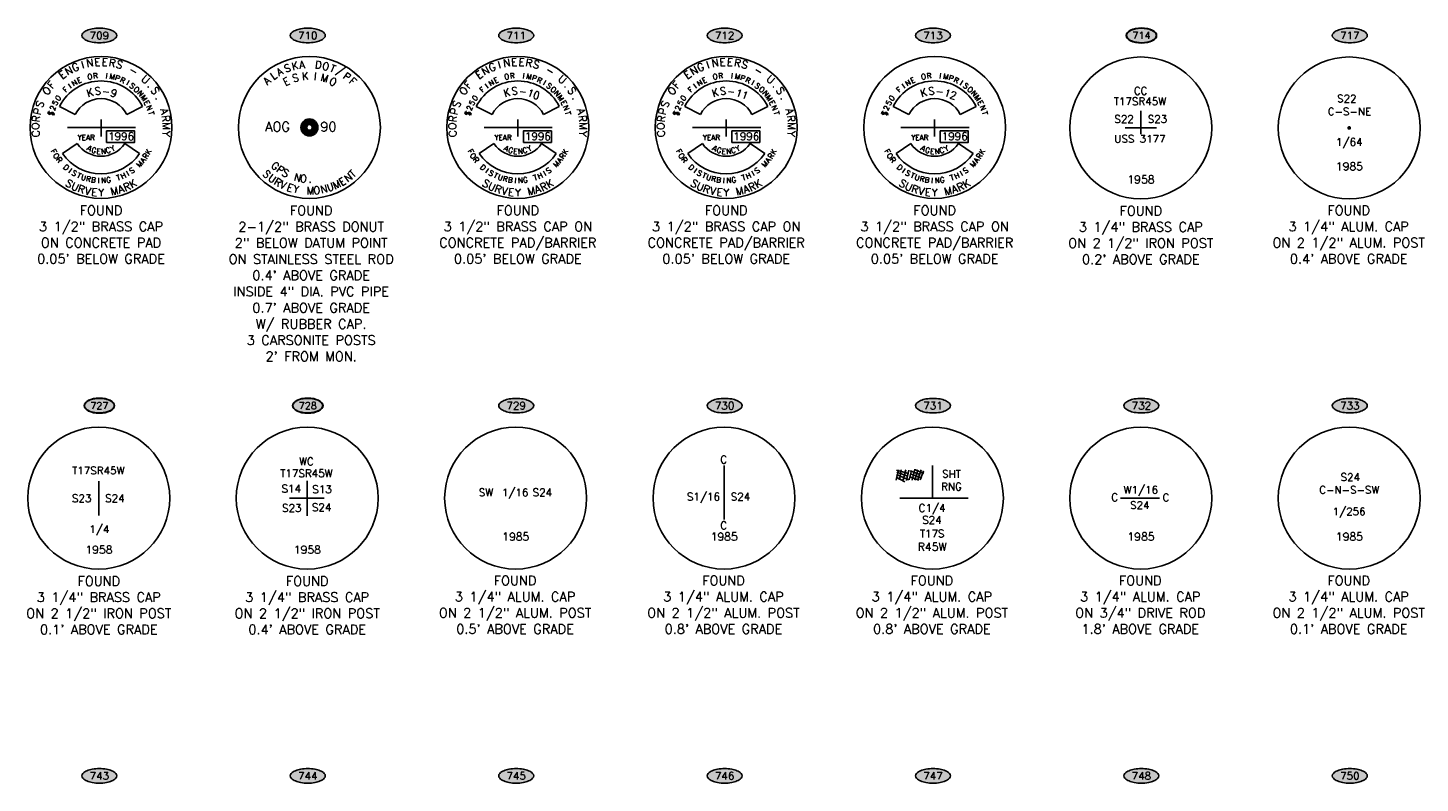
# Model space of a CAD drawing. Header units: feet. Extents: x 30669 to 99318, y 4696 to 26220.
# Tile 10 of 128: x 38604 to 47436, y 19778 to 24569. Entities that reach past the tile are written whole.
import ezdxf
from ezdxf.enums import TextEntityAlignment as Align

# ---------------------------------------------------------------- set-up
doc = ezdxf.new("R2010")
doc.units = ezdxf.units.FT
doc.header["$LTSCALE"] = 600
doc.header["$MEASUREMENT"] = 0
doc.layers.get('0').update_dxf_attribs({"linetype": 'CONTINUOUS'})
for name, color, linetype in [('EMASK', 155, 'CONTINUOUS'), ('ETRP', 2, 'CONTINUOUS'), ('ETRP-NUM', 2, 'CONTINUOUS')]:
    doc.layers.add(name, color=color, linetype=linetype)
doc.styles.add('L100', font='simplex', dxfattribs={"height": 60})
doc.styles.add('L60', font='simplex', dxfattribs={"height": 36})
doc.styles.add('L80', font='simplex', dxfattribs={"height": 48})
doc.styles.add('PL80', font='SIMPLEX.shx', dxfattribs={"height": 0.48})

# ---------------------------------------------------------------- blocks, each defined once
blk = doc.blocks.new('NUMOVAL')
at = {"layer": 'ETRP-NUM'}
h = blk.add_hatch(color=155, dxfattribs=at)
edge = h.paths.add_edge_path()
edge.add_spline(control_points=[(-21.1, 0), (-21.1, -1), (-20.8, -2), (-19.5, -4), (-18.6, -5), (-16.1, -6.7), (-14.6, -7.5), (-11.1, -8.8), (-9.1, -9.3), (-5, -10.1), (-2.8, -10.3), (1.6, -10.3), (3.8, -10.2), (8.1, -9.6), (10.1, -9.1), (13.7, -7.9), (15.3, -7.1), (18, -5.4), (19.1, -4.5), (20.4, -2.7), (20.8, -1.9), (21.2, -0.2), (21.2, 0.6), (20.7, 2.3), (20.2, 3.1), (18.8, 4.7), (17.9, 5.5), (15.7, 6.9), (14.4, 7.6), (11.6, 8.7), (10, 9.1), (6.6, 9.8), (4.9, 10.1), (0.5, 10.4), (-2.1, 10.3), (-7, 9.8), (-9.4, 9.3), (-13.7, 7.9), (-15.6, 7), (-18.2, 5.3), (-19.1, 4.5), (-20.4, 2.7), (-20.8, 1.9), (-21.1, 0.6), (-21.1, 0.3), (-21.1, 0)], knot_values=[0, 0, 0, 0, 0.308807, 0.308807, 0.617614, 0.617614, 0.926421, 0.926421, 1.235228, 1.235228, 1.544035, 1.544035, 1.852842, 1.852842, 2.161649, 2.161649, 2.470456, 2.470456, 2.779263, 2.779263, 3.0349, 3.0349, 3.290537, 3.290537, 3.546175, 3.546175, 3.801812, 3.801812, 4.057449, 4.057449, 4.313087, 4.313087, 4.568724, 4.568724, 4.926703, 4.926703, 5.284681, 5.284681, 5.64266, 5.64266, 5.913232, 5.913232, 6.183804, 6.183804, 6.283185, 6.283185, 6.283185, 6.283185], degree=3, periodic=0)
blk.add_ellipse((0, 0), major_axis=(-21.6, 0), ratio=0.499656)
at = {"layer": 'ETRP-NUM', "color": 155}
blk.add_open_spline([(-21.1, 0), (-21.1, -1), (-20.8, -2), (-19.5, -4), (-18.6, -5), (-16.1, -6.7), (-14.6, -7.5), (-11.1, -8.8), (-9.1, -9.3), (-5, -10.1), (-2.8, -10.3), (1.6, -10.3), (3.8, -10.2), (8.1, -9.6), (10.1, -9.1), (13.7, -7.9), (15.3, -7.1), (18, -5.4), (19.1, -4.5), (20.4, -2.7), (20.8, -1.9), (21.2, -0.2), (21.2, 0.6), (20.7, 2.3), (20.2, 3.1), (18.8, 4.7), (17.9, 5.5), (15.7, 6.9), (14.4, 7.6), (11.6, 8.7), (10, 9.1), (6.6, 9.8), (4.9, 10.1), (0.5, 10.4), (-2.1, 10.3), (-7, 9.8), (-9.4, 9.3), (-13.7, 7.9), (-15.6, 7), (-18.2, 5.3), (-19.1, 4.5), (-20.4, 2.7), (-20.8, 1.9), (-21.1, 0.6), (-21.1, 0.3), (-21.1, 0)], degree=3, knots=[0, 0, 0, 0, 0.308807, 0.308807, 0.617614, 0.617614, 0.926421, 0.926421, 1.235228, 1.235228, 1.544035, 1.544035, 1.852842, 1.852842, 2.161649, 2.161649, 2.470456, 2.470456, 2.779263, 2.779263, 3.0349, 3.0349, 3.290537, 3.290537, 3.546175, 3.546175, 3.801812, 3.801812, 4.057449, 4.057449, 4.313087, 4.313087, 4.568724, 4.568724, 4.926703, 4.926703, 5.284681, 5.284681, 5.64266, 5.64266, 5.913232, 5.913232, 6.183804, 6.183804, 6.283185, 6.283185, 6.283185, 6.283185], dxfattribs=at)
at = {"style": 'L100'}
blk.add_attdef('NUM', text='', height=10, dxfattribs=at).set_placement((0, 0), align=Align.MIDDLE_CENTER)
blk = doc.blocks.new('Ovalid')
at = {"layer": 'EMASK'}
h = blk.add_hatch(color=256, dxfattribs=at)
edge = h.paths.add_edge_path()
edge.add_arc((0.149, 0), 0.0355, 0, 44.8308)
edge.add_arc((0.079, -0.07), 0.135, 44.8308, 67.3801)
edge.add_arc((0.031, -0.184), 0.258, 67.3801, 80.2078)
edge.add_arc((0, -0.365), 0.442, 80.2078, 90)
edge.add_arc((0, -0.365), 0.442, 90, 99.7922)
edge.add_arc((-0.031, -0.184), 0.258, 99.7922, 112.6199)
edge.add_arc((-0.079, -0.07), 0.135, 112.6199, 135.1692)
edge.add_arc((-0.149, 0), 0.0355, 135.1692, 180)
edge.add_arc((-0.149, 0), 0.0355, 180, 224.8308)
edge.add_arc((-0.079, 0.07), 0.135, 224.8308, 247.3801)
edge.add_arc((-0.031, 0.184), 0.258, 247.3801, 260.2078)
edge.add_arc((0, 0.365), 0.442, 260.2078, 270)
edge.add_arc((0, 0.365), 0.442, 270, 279.7922)
edge.add_arc((0.031, 0.184), 0.258, 279.7922, 292.6199)
edge.add_arc((0.079, 0.07), 0.135, 292.6199, 315.1692)
edge.add_arc((0.149, 0), 0.0355, 315.1692, 360)
blk.add_lwpolyline([(0.185, 0, 0.198145), (0.174, 0.025, 0.098709), (0.131, 0.054, 0.05603), (0.075, 0.071, 0.042752), (0, 0.077, 0.042752), (-0.075, 0.071, 0.05603), (-0.131, 0.054, 0.098709), (-0.174, 0.025, 0.198145), (-0.185, 0, 0.198145), (-0.174, -0.025, 0.098709), (-0.131, -0.054, 0.05603), (-0.075, -0.071, 0.042752), (0, -0.077, 0.042752), (0.075, -0.071, 0.05603), (0.131, -0.054, 0.098709), (0.174, -0.025, 0.198145)], format="xyb", close=True)
at = {"style": 'L80'}
blk.add_attdef('ID', text='', height=0.08, dxfattribs=at).set_placement((0, 0), align=Align.MIDDLE)

msp = doc.modelspace()

# ---------------------------------------------------------------- linework, layer by layer
at = {"layer": 'EMASK', "const_width": 36, "flags": 128}
msp.add_lwpolyline([(40354.4, 23937.3, 1), (40426.4, 23937.3, 1)], format="xyb", close=True, dxfattribs=at)
at = {"layer": 'ETRP'}
for p, q in [((38905.5, 24020.1), (38805.2, 24071.1)), ((39231.3, 24020.1), (39331.6, 24071.1)), ((41549.5, 24020.1), (41449.2, 24071.1)), ((41875.3, 24020.1), (41975.6, 24071.1)), ((42871.5, 24020.1), (42771.2, 24071.1)), ((43197.3, 24020.1), (43297.6, 24071.1)), ((44193.5, 24020.1), (44093.2, 24071.1)), ((44519.3, 24020.1), (44619.6, 24071.1)), ((45664.3, 23934.2), (45664.3, 24043.4)), ((38854.9, 23937.3), (39287.1, 23937.3)), ((39068.4, 23880), (39068.4, 23988)), ((41498.9, 23937.3), (41931.1, 23937.3)), ((41712.4, 23880), (41712.4, 23988)), ((42820.9, 23937.3), (43253.1, 23937.3)), ((43034.4, 23880), (43034.4, 23988)), ((44142.9, 23937.3), (44575.1, 23937.3)), ((44356.4, 23880), (44356.4, 23988)), ((45564.3, 23934.2), (45764.3, 23934.2)), ((45691.6, 23934.2), (45637, 23934.2)), ((45664.3, 23934.2), (45664.3, 23893.9)), ((38917.2, 23834.6), (38824.1, 23771.5)), ((39219.6, 23834.6), (39312.6, 23771.5)), ((41561.2, 23834.6), (41468.1, 23771.5)), ((41863.6, 23834.6), (41956.6, 23771.5)), ((42883.2, 23834.6), (42790.1, 23771.5)), ((43185.6, 23834.6), (43278.6, 23771.5)), ((44205.2, 23834.6), (44112.1, 23771.5)), ((44507.6, 23834.6), (44600.6, 23771.5)), ((43020.3, 21586), (43020.3, 21793.6)), ((44126.2, 21765.7), (44113, 21699.7)), ((44113.9, 21735.7), (44191.8, 21702.3)), ((44114.9, 21763.5), (44190, 21742.2)), ((44116.7, 21751.4), (44180.7, 21727.3)), ((44145.1, 21765.7), (44133.8, 21701.6)), ((44173.3, 21765.3), (44156.6, 21701.4)), ((44191.8, 21763.5), (44178.8, 21698.6)), ((44210.4, 21760.7), (44195.5, 21701.4)), ((44200.2, 21759.8), (44258.6, 21737.5)), ((44206.7, 21738.5), (44274.3, 21713.4)), ((44230.8, 21770), (44214.1, 21699.5)), ((44249.3, 21764.4), (44229.8, 21700.5)), ((44234.5, 21765.3), (44287.3, 21743.1)), ((44270.6, 21764.4), (44249.3, 21704.2)), ((44286.4, 21758.8), (44265.1, 21702.3)), ((44342.3, 21586), (44342.3, 21793.6)), ((39054.3, 21586), (39054.3, 21693.9)), ((40376.3, 21586), (40376.3, 21696.1)), ((44113, 21719.9), (44167.7, 21690.3)), ((44198.3, 21720.9), (44256.7, 21700.5)), ((39054.3, 21586), (39054.3, 21475.4)), ((40376.3, 21586), (40265.1, 21586)), ((40376.3, 21586), (40376.3, 21473.4)), ((40376.3, 21586), (40483.4, 21586)), ((43020.3, 21586), (43020.3, 21450.8)), ((44342.3, 21586), (44136.2, 21586)), ((44342.3, 21586), (44569.3, 21586)), ((45664.3, 21586), (45535.6, 21586)), ((45664.3, 21586), (45783.5, 21586))]:
    msp.add_line(p, q, dxfattribs=at)
at = {"layer": 'ETRP', "const_width": 12, "flags": 128}
msp.add_lwpolyline([(46980.3, 23934.2, 1), (46992.3, 23934.2, 1)], format="xyb", close=True, dxfattribs=at)
at = {"layer": 'ETRP', "flags": 128}
for points in [[(39104.2, 23842.2), (39104.2, 23915.4), (39281.5, 23915.4), (39281.5, 23842.2)], [(41748.2, 23842.2), (41748.2, 23915.4), (41925.5, 23915.4), (41925.5, 23842.2)], [(43070.2, 23842.2), (43070.2, 23915.4), (43247.5, 23915.4), (43247.5, 23842.2)], [(44392.2, 23842.2), (44392.2, 23915.4), (44569.5, 23915.4), (44569.5, 23842.2)]]:
    msp.add_lwpolyline(points, close=True, dxfattribs=at)
at = {"layer": 'ETRP'}
for centre, radius in [((39068.4, 23937.3), 450), ((40390.4, 23937.3), 450), ((41712.4, 23937.3), 450), ((43034.4, 23937.3), 450), ((44356.4, 23937.3), 450), ((45664.3, 23934.2), 450), ((46986.3, 23934.2), 450), ((40390.4, 23937.3), 54), ((40390.4, 23937.3), 18), ((39054.3, 21586), 450), ((40376.3, 21586), 450), ((41698.3, 21586), 450), ((43020.3, 21586), 450), ((44342.3, 21586), 450), ((45664.3, 21586), 450), ((46986.3, 21586), 450)]:
    msp.add_circle(centre, radius, dxfattribs=at)
for centre, radius, start, end in [((39068.4, 23937.3), 295.2, 26.94035, 153.05965), ((41712.4, 23937.3), 295.2, 26.94035, 153.05965), ((43034.4, 23937.3), 295.2, 26.94035, 153.05965), ((44356.4, 23937.3), 295.2, 26.94035, 153.05965), ((39068.4, 23937.3), 182.7, 26.94035, 153.05965), ((41712.4, 23937.3), 182.7, 26.94035, 153.05965), ((43034.4, 23937.3), 182.7, 26.94035, 153.05965), ((44356.4, 23937.3), 182.7, 26.94035, 153.05965), ((39068.4, 23937.3), 295.2, 214.17183, 325.82817), ((39068.4, 23937.3), 182.7, 214.17183, 325.82817), ((41712.4, 23937.3), 295.2, 214.17183, 325.82817), ((41712.4, 23937.3), 182.7, 214.17183, 325.82817), ((43034.4, 23937.3), 295.2, 214.17183, 325.82817), ((43034.4, 23937.3), 182.7, 214.17183, 325.82817), ((44356.4, 23937.3), 295.2, 214.17183, 325.82817), ((44356.4, 23937.3), 182.7, 214.17183, 325.82817)]:
    msp.add_arc(centre, radius, start, end, dxfattribs=at)

# ---------------------------------------------------------------- block references
for name, p, xscale, yscale, zscale, values in [('Ovalid', (39058.1, 24520.7), 600, 600, 600, {'ID': '709'}), ('Ovalid', (40380.1, 24520.7), 600, 600, 600, {'ID': '710'}), ('Ovalid', (41702.1, 24520.7), 600, 600, 600, {'ID': '711'}), ('Ovalid', (43024.1, 24520.7), 600, 600, 600, {'ID': '712'}), ('Ovalid', (44346.1, 24520.7), 600, 600, 600, {'ID': '713'}), ('NUMOVAL', (45668.1, 24520.7), 4.478502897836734, 4.478502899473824, 4.478502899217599, {'NUM': '714'}), ('Ovalid', (46990.1, 24520.7), 600, 600, 600, {'ID': '717'}), ('NUMOVAL', (39058.1, 22172.5), 4.478502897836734, 4.478502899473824, 4.478502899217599, {'NUM': '727'}), ('NUMOVAL', (40380.1, 22172.5), 4.478502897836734, 4.478502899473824, 4.478502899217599, {'NUM': '728'}), ('Ovalid', (41702.1, 22172.5), 600, 600, 600, {'ID': '729'}), ('Ovalid', (43024.1, 22172.5), 600, 600, 600, {'ID': '730'}), ('Ovalid', (44346.1, 22172.5), 600, 600, 600, {'ID': '731'}), ('Ovalid', (45668.1, 22172.5), 600, 600, 600, {'ID': '732'}), ('Ovalid', (46990.1, 22172.5), 600, 600, 600, {'ID': '733'}), ('Ovalid', (39058.1, 19824.2), 600, 600, 600, {'ID': '743'}), ('Ovalid', (40380.1, 19824.2), 600, 600, 600, {'ID': '744'}), ('Ovalid', (41702.1, 19824.2), 600, 600, 600, {'ID': '745'}), ('Ovalid', (43024.1, 19824.2), 600, 600, 600, {'ID': '746'}), ('Ovalid', (44346.1, 19824.2), 600, 600, 600, {'ID': '747'}), ('Ovalid', (45668.1, 19824.2), 600, 600, 600, {'ID': '748'}), ('Ovalid', (46990.1, 19824.2), 600, 600, 600, {'ID': '750'})]:
    msp.add_blockref(name, p, dxfattribs=dict(at, xscale=xscale, yscale=yscale, zscale=zscale)).add_auto_attribs(values)

# ---------------------------------------------------------------- texts
for s, height, rotation, style, p in [('E', 48, 3.29446, 'L80', (39045.9, 24328)), ('E', 48, 356.70554, 'L80', (39090.9, 24328)), ('E', 48, 3.29446, 'L80', (41689.9, 24328)), ('E', 48, 356.70554, 'L80', (41734.9, 24328)), ('E', 48, 3.29446, 'L80', (43011.9, 24328)), ('E', 48, 356.70554, 'L80', (43056.9, 24328)), ('E', 48, 36.23909, 'L80', (38837, 24252.9)), ('N', 48, 29.65017, 'L80', (38874.8, 24277.4)), ('G', 48, 23.06124, 'L80', (38915.1, 24297.3)), ('I', 48, 16.47232, 'L80', (38957.4, 24312.5)), ('N', 48, 9.88339, 'L80', (39001.2, 24322.8)), ('R', 48, 350.11661, 'L80', (39135.5, 24322.8)), ('S', 48, 343.52769, 'L80', (39179.3, 24312.5)), ('-', 48, 330.34983, 'L80', (39262, 24277.4)), ('E', 48, 36.23909, 'L80', (41481, 24252.9)), ('N', 48, 29.65017, 'L80', (41518.8, 24277.4)), ('G', 48, 23.06124, 'L80', (41559.1, 24297.3)), ('I', 48, 16.47232, 'L80', (41601.4, 24312.5)), ('N', 48, 9.88339, 'L80', (41645.2, 24322.8)), ('R', 48, 350.11661, 'L80', (41779.5, 24322.8)), ('S', 48, 343.52769, 'L80', (41823.3, 24312.5)), ('-', 48, 330.34983, 'L80', (41906, 24277.4)), ('E', 48, 36.23909, 'L80', (42803, 24252.9)), ('N', 48, 29.65017, 'L80', (42840.8, 24277.4)), ('G', 48, 23.06124, 'L80', (42881.1, 24297.3)), ('I', 48, 16.47232, 'L80', (42923.4, 24312.5)), ('N', 48, 9.88339, 'L80', (42967.2, 24322.8)), ('R', 48, 350.11661, 'L80', (43101.5, 24322.8)), ('S', 48, 343.52769, 'L80', (43145.3, 24312.5)), ('-', 48, 330.34983, 'L80', (43228, 24277.4)), ('F', 48, 49.41695, 'L80', (38771.2, 24191.9)), ('I', 33.8, 37.08327, 'L60', (38879.7, 24186.9)), ('N', 33.8, 30.90272, 'L60', (38907.7, 24205.7)), ('E', 33.8, 24.72218, 'L60', (38937.5, 24221.5)), ('O', 33.8, 12.36109, 'L60', (39001.4, 24242.9)), ('R', 33.8, 6.18055, 'L60', (39034.7, 24248.3)), ('I', 33.8, 353.81945, 'L60', (39102.1, 24248.3)), ('M', 33.8, 347.63891, 'L60', (39135.4, 24242.9)), ('P', 33.8, 341.45837, 'L60', (39167.9, 24233.9)), ('R', 33.8, 335.27782, 'L60', (39199.2, 24221.5)), ('I', 33.8, 329.09728, 'L60', (39229.1, 24205.7)), ('S', 33.8, 322.91673, 'L60', (39257, 24186.9)), ('U', 48, 317.17198, 'L80', (39334.4, 24224.3)), ('F', 48, 49.41695, 'L80', (41415.2, 24191.9)), ('I', 33.8, 37.08327, 'L60', (41523.7, 24186.9)), ('N', 33.8, 30.90272, 'L60', (41551.7, 24205.7)), ('E', 33.8, 24.72218, 'L60', (41581.5, 24221.5)), ('O', 33.8, 12.36109, 'L60', (41645.4, 24242.9)), ('R', 33.8, 6.18055, 'L60', (41678.7, 24248.3)), ('I', 33.8, 353.81945, 'L60', (41746.1, 24248.3)), ('M', 33.8, 347.63891, 'L60', (41779.4, 24242.9)), ('P', 33.8, 341.45837, 'L60', (41811.9, 24233.9)), ('R', 33.8, 335.27782, 'L60', (41843.2, 24221.5)), ('I', 33.8, 329.09728, 'L60', (41873.1, 24205.7)), ('S', 33.8, 322.91673, 'L60', (41901, 24186.9)), ('U', 48, 317.17198, 'L80', (41978.4, 24224.3)), ('F', 48, 49.41695, 'L80', (42737.2, 24191.9)), ('I', 33.8, 37.08327, 'L60', (42845.7, 24186.9)), ('N', 33.8, 30.90272, 'L60', (42873.7, 24205.7)), ('E', 33.8, 24.72218, 'L60', (42903.5, 24221.5)), ('O', 33.8, 12.36109, 'L60', (42967.4, 24242.9)), ('R', 33.8, 6.18055, 'L60', (43000.7, 24248.3)), ('I', 33.8, 353.81945, 'L60', (43068.1, 24248.3)), ('M', 33.8, 347.63891, 'L60', (43101.4, 24242.9)), ('P', 33.8, 341.45837, 'L60', (43133.9, 24233.9)), ('R', 33.8, 335.27782, 'L60', (43165.2, 24221.5)), ('I', 33.8, 329.09728, 'L60', (43195.1, 24205.7)), ('S', 33.8, 322.91673, 'L60', (43223, 24186.9)), ('U', 48, 317.17198, 'L80', (43300.4, 24224.3)), ('I', 33.8, 37.08327, 'L60', (44167.7, 24186.9)), ('N', 33.8, 30.90272, 'L60', (44195.7, 24205.7)), ('E', 33.8, 24.72218, 'L60', (44225.5, 24221.5)), ('O', 33.8, 12.36109, 'L60', (44289.4, 24242.9)), ('R', 33.8, 6.18055, 'L60', (44322.7, 24248.3)), ('I', 33.8, 353.81945, 'L60', (44390.1, 24248.3)), ('M', 33.8, 347.63891, 'L60', (44423.4, 24242.9)), ('P', 33.8, 341.45837, 'L60', (44455.9, 24233.9)), ('R', 33.8, 335.27782, 'L60', (44487.2, 24221.5)), ('I', 33.8, 329.09728, 'L60', (44517.1, 24205.7)), ('S', 33.8, 322.91673, 'L60', (44545, 24186.9)), ('O', 48, 56.00587, 'L80', (38743.9, 24156.1)), ('0', 33.8, 55.6249, 'L60', (38810.1, 24113.9)), ('F', 33.8, 43.26381, 'L60', (38853.9, 24165.1)), ('O', 33.8, 316.73619, 'L60', (39282.8, 24165.1)), ('N', 33.8, 310.55564, 'L60', (39306.1, 24140.7)), ('M', 33.8, 304.3751, 'L60', (39326.6, 24113.9)), ('.', 48, 310.58305, 'L80', (39365.6, 24191.9)), ('S', 48, 303.99413, 'L80', (39392.8, 24156.1)), ('.', 48, 297.4052, 'L80', (39415.8, 24117.4)), ('O', 48, 56.00587, 'L80', (41387.9, 24156.1)), ('0', 33.8, 55.6249, 'L60', (41454.1, 24113.9)), ('F', 33.8, 43.26381, 'L60', (41497.9, 24165.1)), ('O', 33.8, 316.73619, 'L60', (41926.8, 24165.1)), ('N', 33.8, 310.55564, 'L60', (41950.1, 24140.7)), ('M', 33.8, 304.3751, 'L60', (41970.6, 24113.9)), ('.', 48, 310.58305, 'L80', (42009.6, 24191.9)), ('S', 48, 303.99413, 'L80', (42036.8, 24156.1)), ('.', 48, 297.4052, 'L80', (42059.8, 24117.4)), ('O', 48, 56.00587, 'L80', (42709.9, 24156.1)), ('0', 33.8, 55.6249, 'L60', (42776.1, 24113.9)), ('F', 33.8, 43.26381, 'L60', (42819.9, 24165.1)), ('O', 33.8, 316.73619, 'L60', (43248.8, 24165.1)), ('N', 33.8, 310.55564, 'L60', (43272.1, 24140.7)), ('M', 33.8, 304.3751, 'L60', (43292.6, 24113.9)), ('.', 48, 310.58305, 'L80', (43331.6, 24191.9)), ('S', 48, 303.99413, 'L80', (43358.8, 24156.1)), ('.', 48, 297.4052, 'L80', (43381.8, 24117.4)), ('0', 33.8, 55.6249, 'L60', (44098.1, 24113.9)), ('F', 33.8, 43.26381, 'L60', (44141.9, 24165.1)), ('O', 33.8, 316.73619, 'L60', (44570.8, 24165.1)), ('N', 33.8, 310.55564, 'L60', (44594.1, 24140.7)), ('M', 33.8, 304.3751, 'L60', (44614.6, 24113.9)), ('P', 48, 75.77265, 'L80', (38689.1, 24033.5)), ('S', 48, 69.18373, 'L80', (38702.6, 24076.3)), ('$', 33.8, 74.16654, 'L60', (38767.4, 24022.7)), ('2', 33.8, 67.98599, 'L60', (38778.3, 24054.6)), ('5', 33.8, 61.80545, 'L60', (38792.6, 24085.1)), ('E', 33.8, 298.19455, 'L60', (39344.1, 24085.1)), ('N', 33.8, 292.01401, 'L60', (39358.4, 24054.6)), ('T', 33.8, 285.83346, 'L60', (39369.4, 24022.7)), ('A', 48, 284.22735, 'L80', (39447.7, 24033.5)), ('P', 48, 75.77265, 'L80', (41333.1, 24033.5)), ('S', 48, 69.18373, 'L80', (41346.6, 24076.3)), ('$', 33.8, 74.16654, 'L60', (41411.4, 24022.7)), ('2', 33.8, 67.98599, 'L60', (41422.3, 24054.6)), ('5', 33.8, 61.80545, 'L60', (41436.6, 24085.1)), ('E', 33.8, 298.19455, 'L60', (41988.1, 24085.1)), ('N', 33.8, 292.01401, 'L60', (42002.4, 24054.6)), ('T', 33.8, 285.83346, 'L60', (42013.4, 24022.7)), ('A', 48, 284.22735, 'L80', (42091.7, 24033.5)), ('P', 48, 75.77265, 'L80', (42655.1, 24033.5)), ('S', 48, 69.18373, 'L80', (42668.6, 24076.3)), ('$', 33.8, 74.16654, 'L60', (42733.4, 24022.7)), ('2', 33.8, 67.98599, 'L60', (42744.3, 24054.6)), ('5', 33.8, 61.80545, 'L60', (42758.6, 24085.1)), ('E', 33.8, 298.19455, 'L60', (43310.1, 24085.1)), ('N', 33.8, 292.01401, 'L60', (43324.4, 24054.6)), ('T', 33.8, 285.83346, 'L60', (43335.4, 24022.7)), ('A', 48, 284.22735, 'L80', (43413.7, 24033.5)), ('$', 33.8, 74.16654, 'L60', (44055.4, 24022.7)), ('2', 33.8, 67.98599, 'L60', (44066.3, 24054.6)), ('5', 33.8, 61.80545, 'L60', (44080.6, 24085.1)), ('E', 33.8, 298.19455, 'L60', (44632.1, 24085.1)), ('N', 33.8, 292.01401, 'L60', (44646.4, 24054.6)), ('T', 33.8, 285.83346, 'L60', (44657.4, 24022.7)), ('O', 48, 88.9505, 'L80', (38677.1, 23944.5)), ('R', 48, 82.36158, 'L80', (38680.5, 23989.3)), ('R', 48, 277.63842, 'L80', (39456.2, 23989.3)), ('M', 48, 271.0495, 'L80', (39459.6, 23944.5)), ('O', 48, 88.9505, 'L80', (41321.1, 23944.5)), ('R', 48, 82.36158, 'L80', (41324.5, 23989.3)), ('R', 48, 277.63842, 'L80', (42100.2, 23989.3)), ('M', 48, 271.0495, 'L80', (42103.6, 23944.5)), ('O', 48, 88.9505, 'L80', (42643.1, 23944.5)), ('R', 48, 82.36158, 'L80', (42646.5, 23989.3)), ('R', 48, 277.63842, 'L80', (43422.2, 23989.3)), ('M', 48, 271.0495, 'L80', (43425.6, 23944.5)), ('C', 48, 95.53943, 'L80', (38678.9, 23899.5)), ('Y', 48, 264.46057, 'L80', (39457.9, 23899.5)), ('C', 48, 95.53943, 'L80', (41322.9, 23899.5)), ('Y', 48, 264.46057, 'L80', (42101.9, 23899.5)), ('C', 48, 95.53943, 'L80', (42644.9, 23899.5)), ('Y', 48, 264.46057, 'L80', (43423.9, 23899.5)), ('F', 33.8, 297.0362, 'L60', (38753.8, 23776.7)), ('O', 33.8, 302.5113, 'L60', (38770.5, 23747.5)), ('A', 33.8, 331.331, 'L60', (38987.5, 23789.3)), ('G', 33.8, 342.7986, 'L60', (39018.5, 23776.2)), ('E', 33.8, 354.2662, 'L60', (39051.5, 23769.5)), ('N', 33.8, 5.7338, 'L60', (39085.2, 23769.5)), ('C', 33.8, 17.2014, 'L60', (39118.2, 23776.2)), ('Y', 33.8, 28.669, 'L60', (39149.3, 23789.3)), ('R', 33.8, 57.4887, 'L60', (39366.2, 23747.5)), ('K', 33.8, 62.9638, 'L60', (39383, 23776.7)), ('F', 33.8, 297.0362, 'L60', (41397.8, 23776.7)), ('O', 33.8, 302.5113, 'L60', (41414.5, 23747.5)), ('A', 33.8, 331.331, 'L60', (41631.5, 23789.3)), ('G', 33.8, 342.7986, 'L60', (41662.5, 23776.2)), ('E', 33.8, 354.2662, 'L60', (41695.5, 23769.5)), ('N', 33.8, 5.7338, 'L60', (41729.2, 23769.5)), ('C', 33.8, 17.2014, 'L60', (41762.2, 23776.2)), ('Y', 33.8, 28.669, 'L60', (41793.3, 23789.3)), ('R', 33.8, 57.4887, 'L60', (42010.2, 23747.5)), ('K', 33.8, 62.9638, 'L60', (42027, 23776.7)), ('F', 33.8, 297.0362, 'L60', (42719.8, 23776.7)), ('O', 33.8, 302.5113, 'L60', (42736.5, 23747.5)), ('A', 33.8, 331.331, 'L60', (42953.5, 23789.3)), ('G', 33.8, 342.7986, 'L60', (42984.5, 23776.2)), ('E', 33.8, 354.2662, 'L60', (43017.5, 23769.5)), ('N', 33.8, 5.7338, 'L60', (43051.2, 23769.5)), ('C', 33.8, 17.2014, 'L60', (43084.2, 23776.2)), ('Y', 33.8, 28.669, 'L60', (43115.3, 23789.3)), ('R', 33.8, 57.4887, 'L60', (43332.2, 23747.5)), ('K', 33.8, 62.9638, 'L60', (43349, 23776.7)), ('F', 33.8, 297.0362, 'L60', (44041.8, 23776.7)), ('O', 33.8, 302.5113, 'L60', (44058.5, 23747.5)), ('A', 33.8, 331.331, 'L60', (44275.5, 23789.3)), ('G', 33.8, 342.7986, 'L60', (44306.5, 23776.2)), ('E', 33.8, 354.2662, 'L60', (44339.5, 23769.5)), ('N', 33.8, 5.7338, 'L60', (44373.2, 23769.5)), ('C', 33.8, 17.2014, 'L60', (44406.2, 23776.2)), ('Y', 33.8, 28.669, 'L60', (44437.3, 23789.3)), ('R', 33.8, 57.4887, 'L60', (44654.2, 23747.5)), ('K', 33.8, 62.9638, 'L60', (44671, 23776.7)), ('R', 33.8, 307.9864, 'L60', (38790, 23719.9)), ('D', 33.8, 318.9367, 'L60', (38836.4, 23671)), ('I', 33.8, 324.4118, 'L60', (38862.8, 23650.1)), ('S', 33.8, 35.5882, 'L60', (39273.9, 23650.1)), ('M', 33.8, 46.5384, 'L60', (39324.7, 23694.3)), ('A', 33.8, 52.0136, 'L60', (39346.7, 23719.9)), ('R', 33.8, 307.9864, 'L60', (41434, 23719.9)), ('D', 33.8, 318.9367, 'L60', (41480.4, 23671)), ('I', 33.8, 324.4118, 'L60', (41506.8, 23650.1)), ('S', 33.8, 35.5882, 'L60', (41917.9, 23650.1)), ('M', 33.8, 46.5384, 'L60', (41968.7, 23694.3)), ('A', 33.8, 52.0136, 'L60', (41990.7, 23719.9)), ('R', 33.8, 307.9864, 'L60', (42756, 23719.9)), ('D', 33.8, 318.9367, 'L60', (42802.4, 23671)), ('I', 33.8, 324.4118, 'L60', (42828.8, 23650.1)), ('S', 33.8, 35.5882, 'L60', (43239.9, 23650.1)), ('M', 33.8, 46.5384, 'L60', (43290.7, 23694.3)), ('A', 33.8, 52.0136, 'L60', (43312.7, 23719.9)), ('R', 33.8, 307.9864, 'L60', (44078, 23719.9)), ('D', 33.8, 318.9367, 'L60', (44124.4, 23671)), ('I', 33.8, 324.4118, 'L60', (44150.8, 23650.1)), ('S', 33.8, 35.5882, 'L60', (44561.9, 23650.1)), ('M', 33.8, 46.5384, 'L60', (44612.7, 23694.3)), ('A', 33.8, 52.0136, 'L60', (44634.7, 23719.9)), ('S', 48, 328.7724, 'L80', (38854.3, 23560.7)), ('U', 48, 335.0179, 'L80', (38894, 23539.5)), ('S', 33.8, 329.8869, 'L60', (38891.2, 23631.8)), ('T', 33.8, 335.362, 'L60', (38921.1, 23616.3)), ('U', 33.8, 340.8371, 'L60', (38952.4, 23603.7)), ('R', 33.8, 346.3122, 'L60', (38984.8, 23594.1)), ('B', 33.8, 351.7873, 'L60', (39017.9, 23587.7)), ('I', 33.8, 357.2624, 'L60', (39051.5, 23584.5)), ('N', 33.8, 2.7376, 'L60', (39085.2, 23584.5)), ('G', 33.8, 8.2127, 'L60', (39118.8, 23587.7)), ('T', 33.8, 19.1629, 'L60', (39184.3, 23603.7)), ('H', 33.8, 24.638, 'L60', (39215.6, 23616.3)), ('R', 48, 24.9821, 'L80', (39242.7, 23539.5)), ('I', 33.8, 30.1131, 'L60', (39245.6, 23631.8)), ('K', 48, 31.2276, 'L80', (39282.4, 23560.7)), ('S', 48, 328.7724, 'L80', (41498.3, 23560.7)), ('U', 48, 335.0179, 'L80', (41538, 23539.5)), ('S', 33.8, 329.8869, 'L60', (41535.2, 23631.8)), ('T', 33.8, 335.362, 'L60', (41565.1, 23616.3)), ('U', 33.8, 340.8371, 'L60', (41596.4, 23603.7)), ('R', 33.8, 346.3122, 'L60', (41628.8, 23594.1)), ('B', 33.8, 351.7873, 'L60', (41661.9, 23587.7)), ('I', 33.8, 357.2624, 'L60', (41695.5, 23584.5)), ('N', 33.8, 2.7376, 'L60', (41729.2, 23584.5)), ('G', 33.8, 8.2127, 'L60', (41762.8, 23587.7)), ('T', 33.8, 19.1629, 'L60', (41828.3, 23603.7)), ('H', 33.8, 24.638, 'L60', (41859.6, 23616.3)), ('R', 48, 24.9821, 'L80', (41886.7, 23539.5)), ('I', 33.8, 30.1131, 'L60', (41889.6, 23631.8)), ('K', 48, 31.2276, 'L80', (41926.4, 23560.7)), ('S', 48, 328.7724, 'L80', (42820.3, 23560.7)), ('U', 48, 335.0179, 'L80', (42860, 23539.5)), ('S', 33.8, 329.8869, 'L60', (42857.2, 23631.8)), ('T', 33.8, 335.362, 'L60', (42887.1, 23616.3)), ('U', 33.8, 340.8371, 'L60', (42918.4, 23603.7)), ('R', 33.8, 346.3122, 'L60', (42950.8, 23594.1)), ('B', 33.8, 351.7873, 'L60', (42983.9, 23587.7)), ('I', 33.8, 357.2624, 'L60', (43017.5, 23584.5)), ('N', 33.8, 2.7376, 'L60', (43051.2, 23584.5)), ('G', 33.8, 8.2127, 'L60', (43084.8, 23587.7)), ('T', 33.8, 19.1629, 'L60', (43150.3, 23603.7)), ('H', 33.8, 24.638, 'L60', (43181.6, 23616.3)), ('R', 48, 24.9821, 'L80', (43208.7, 23539.5)), ('I', 33.8, 30.1131, 'L60', (43211.6, 23631.8)), ('K', 48, 31.2276, 'L80', (43248.4, 23560.7)), ('S', 48, 328.7724, 'L80', (44142.3, 23560.7)), ('U', 48, 335.0179, 'L80', (44182, 23539.5)), ('S', 33.8, 329.8869, 'L60', (44179.2, 23631.8)), ('T', 33.8, 335.362, 'L60', (44209.1, 23616.3)), ('U', 33.8, 340.8371, 'L60', (44240.4, 23603.7)), ('R', 33.8, 346.3122, 'L60', (44272.8, 23594.1)), ('B', 33.8, 351.7873, 'L60', (44305.9, 23587.7)), ('I', 33.8, 357.2624, 'L60', (44339.5, 23584.5)), ('N', 33.8, 2.7376, 'L60', (44373.2, 23584.5)), ('G', 33.8, 8.2127, 'L60', (44406.8, 23587.7)), ('T', 33.8, 19.1629, 'L60', (44472.3, 23603.7)), ('H', 33.8, 24.638, 'L60', (44503.6, 23616.3)), ('R', 48, 24.9821, 'L80', (44530.7, 23539.5)), ('I', 33.8, 30.1131, 'L60', (44533.6, 23631.8)), ('K', 48, 31.2276, 'L80', (44570.4, 23560.7)), ('R', 48, 341.2634, 'L80', (38935.8, 23522.7)), ('V', 48, 347.5089, 'L80', (38979.1, 23510.6)), ('E', 48, 353.7545, 'L80', (39023.5, 23503.3)), ('M', 48, 12.4911, 'L80', (39157.7, 23510.6)), ('A', 48, 18.7366, 'L80', (39201, 23522.7)), ('R', 48, 341.2634, 'L80', (41579.8, 23522.7)), ('V', 48, 347.5089, 'L80', (41623.1, 23510.6)), ('E', 48, 353.7545, 'L80', (41667.5, 23503.3)), ('M', 48, 12.4911, 'L80', (41801.7, 23510.6)), ('A', 48, 18.7366, 'L80', (41845, 23522.7)), ('R', 48, 341.2634, 'L80', (42901.8, 23522.7)), ('V', 48, 347.5089, 'L80', (42945.1, 23510.6)), ('E', 48, 353.7545, 'L80', (42989.5, 23503.3)), ('M', 48, 12.4911, 'L80', (43123.7, 23510.6)), ('A', 48, 18.7366, 'L80', (43167, 23522.7)), ('R', 48, 341.2634, 'L80', (44223.8, 23522.7)), ('V', 48, 347.5089, 'L80', (44267.1, 23510.6)), ('E', 48, 353.7545, 'L80', (44311.5, 23503.3)), ('M', 48, 12.4911, 'L80', (44445.7, 23510.6)), ('A', 48, 18.7366, 'L80', (44489, 23522.7))]:
    msp.add_text(s, height=height, rotation=rotation, dxfattribs=dict(at, style=style)).set_placement(p, align=Align.CENTER)
for s, height, style, p in [('T17SR45W', 48, 'PL80', (45658.5, 24078.6)), ('CC', 48, 'PL80', (45663.4, 24144.9)), ('S22', 48, 'PL80', (46971, 24096.4)), ('C-S-NE', 48, 'PL80', (46988, 24014.6)), ('S22', 48, 'PL80', (45558.3, 23966.4)), ('S23', 48, 'PL80', (45769.8, 23966.4)), ('USS 3177', 48, 'PL80', (45658.9, 23841)), ('1/64', 48, 'PL80', (46986.8, 23820.6)), ('1985', 50, 'PL80', (46987.5, 23665.1)), ('1958', 50, 'PL80', (45665.5, 23582.4)), ('Y', 48, 'L80', (39068.4, 23500.8)), ('Y', 48, 'L80', (41712.4, 23500.8)), ('Y', 48, 'L80', (43034.4, 23500.8)), ('Y', 48, 'L80', (44356.4, 23500.8)), ('FOUND', 60, 'L100', (39068.4, 23381.2)), ('FOUND', 60, 'L100', (40401.4, 23380.7)), ('FOUND', 60, 'L100', (41712.4, 23381.2)), ('FOUND', 60, 'L100', (43034.4, 23381.2)), ('FOUND', 60, 'L100', (44356.4, 23381.2)), ('FOUND', 60, 'L100', (45664.3, 23378.1)), ('FOUND', 60, 'L100', (46982.8, 23381.2)), ('3 1/2" BRASS CAP', 60, 'L100', (39068.4, 23278.8)), ('2-1/2" BRASS DONUT', 60, 'L100', (40401.4, 23277.9)), ('3 1/2" BRASS CAP ON', 60, 'L100', (41712.4, 23278.8)), ('3 1/2" BRASS CAP ON', 60, 'L100', (43034.4, 23278.8)), ('3 1/2" BRASS CAP ON', 60, 'L100', (44356.4, 23278.8)), ('3 1/4" BRASS CAP', 60, 'L100', (45664.3, 23275.8)), ('3 1/4" ALUM. CAP', 60, 'L100', (46982.8, 23278.8)), ('ON CONCRETE PAD', 60, 'L100', (39068.4, 23176.4)), ('2" BELOW DATUM POINT', 60, 'L100', (40401.4, 23175)), ('CONCRETE PAD/BARRIER', 60, 'L100', (41712.4, 23176.4)), ('CONCRETE PAD/BARRIER', 60, 'L100', (43034.4, 23176.4)), ('CONCRETE PAD/BARRIER', 60, 'L100', (44356.4, 23176.4)), ('ON 2 1/2" IRON POST', 60, 'L100', (45664.3, 23173.4)), ('ON 2 1/2" ALUM. POST', 60, 'L100', (46982.8, 23176.4)), ("0.05' BELOW GRADE", 60, 'L100', (39068.4, 23074.1)), ('ON STAINLESS STEEL ROD', 60, 'L100', (40401.4, 23072.2)), ("0.05' BELOW GRADE", 60, 'L100', (41712.4, 23074.1)), ("0.05' BELOW GRADE", 60, 'L100', (43034.4, 23074.1)), ("0.05' BELOW GRADE", 60, 'L100', (44356.4, 23074.1)), ("0.2' ABOVE GRADE", 60, 'L100', (45664.3, 23071)), ("0.4' ABOVE GRADE", 60, 'L100', (46982.8, 23074.1)), ("0.4' ABOVE GRADE", 60, 'L100', (40401.4, 22969.3)), ('INSIDE 4" DIA. PVC PIPE', 60, 'L100', (40401.4, 22866.5)), ("0.7' ABOVE GRADE", 60, 'L100', (40401.4, 22763.6)), ('W/ RUBBER CAP.', 60, 'L100', (40401.4, 22660.7)), ('3 CARSONITE POSTS', 60, 'L100', (40401.4, 22557.9)), ("2' FROM MON.", 60, 'L100', (40401.4, 22455)), ('WC', 48, 'PL80', (40371.6, 21795.1)), ('C', 48, 'PL80', (43018.5, 21806.3)), ('T17SR45W', 48, 'PL80', (39050.8, 21736.9)), ('T17SR45W', 48, 'PL80', (40370.9, 21719.7)), ('SHT', 48, 'PL80', (44463.4, 21715.7)), ('S24', 48, 'PL80', (46993.2, 21695.3)), ('S14', 48, 'PL80', (40275.4, 21622.4)), ('S13', 48, 'PL80', (40470.8, 21617.8)), ('SW', 48, 'PL80', (41509.9, 21598.4)), ('1/16', 48, 'PL80', (41695.1, 21597.9)), ('S24', 48, 'PL80', (41868.2, 21598.2)), ('RNG', 48, 'PL80', (44463.4, 21635.1)), ('W1/16', 48, 'PL80', (45664.5, 21614.6)), ('C-N-S-SW', 48, 'PL80', (46986.5, 21614.6)), ('S23', 48, 'PL80', (38945.9, 21561.2)), ('S24', 48, 'PL80', (39156.4, 21561.2)), ('S24', 48, 'PL80', (40467.8, 21503.6)), ('S1/16', 48, 'PL80', (42889.8, 21571)), ('S24', 48, 'PL80', (43124.7, 21571.2)), ('C1/4', 48, 'PL80', (44340.5, 21499.1)), ('C', 48, 'PL80', (45498.4, 21567.2)), ('S24', 48, 'PL80', (45658.3, 21517.5)), ('C', 48, 'PL80', (45823.5, 21566.1)), ('S23', 48, 'PL80', (40278.5, 21499.1)), ('S24', 48, 'PL80', (44339.1, 21423.4)), ('1/256', 48, 'PL80', (46985.4, 21477)), ('1/4', 48, 'PL80', (39057.7, 21365.2)), ('C', 48, 'PL80', (43018.5, 21388.9)), ('T17S', 48, 'PL80', (44340.9, 21337.2)), ('1985', 50, 'PL80', (41699.5, 21316.9)), ('1985', 50, 'PL80', (43021.5, 21316.9)), ('R45W', 50, 'PL80', (44340.8, 21252.4)), ('1985', 50, 'PL80', (45665.5, 21316.9)), ('1985', 50, 'PL80', (46987.5, 21316.9)), ('1958', 50, 'PL80', (39055.5, 21234.2)), ('1958', 50, 'PL80', (40377.5, 21234.2)), ('FOUND', 60, 'L100', (39054.3, 21029.9)), ('FOUND', 60, 'L100', (40376.3, 21029.9)), ('FOUND', 60, 'L100', (41694.8, 21033)), ('FOUND', 60, 'L100', (43016.8, 21033)), ('FOUND', 60, 'L100', (44338.8, 21033)), ('FOUND', 60, 'L100', (45660.8, 21033)), ('FOUND', 60, 'L100', (46982.8, 21033)), ('3 1/4" BRASS CAP', 60, 'L100', (39054.3, 20927.6)), ('3 1/4" BRASS CAP', 60, 'L100', (40376.3, 20927.6)), ('3 1/4" ALUM. CAP', 60, 'L100', (41694.8, 20930.6)), ('3 1/4" ALUM. CAP', 60, 'L100', (43016.8, 20930.6)), ('3 1/4" ALUM. CAP', 60, 'L100', (44338.8, 20930.6)), ('3 1/4" ALUM. CAP', 60, 'L100', (45660.8, 20930.6)), ('3 1/4" ALUM. CAP', 60, 'L100', (46982.8, 20930.6)), ('ON 2 1/2" IRON POST', 60, 'L100', (39054.3, 20825.2)), ('ON 2 1/2" IRON POST', 60, 'L100', (40376.3, 20825.2)), ('ON 2 1/2" ALUM. POST', 60, 'L100', (41694.8, 20828.2)), ('ON 2 1/2" ALUM. POST', 60, 'L100', (43016.8, 20828.2)), ('ON 2 1/2" ALUM. POST', 60, 'L100', (44338.8, 20828.2)), ('ON 3/4" DRIVE ROD', 60, 'L100', (45660.8, 20828.2)), ('ON 2 1/2" ALUM. POST', 60, 'L100', (46982.8, 20828.2)), ("0.1' ABOVE GRADE", 60, 'L100', (39054.3, 20722.8)), ("0.4' ABOVE GRADE", 60, 'L100', (40376.3, 20722.8)), ("0.5' ABOVE GRADE", 60, 'L100', (41694.8, 20725.8)), ("0.8' ABOVE GRADE", 60, 'L100', (43016.8, 20725.8)), ("0.8' ABOVE GRADE", 60, 'L100', (44338.8, 20725.8)), ("1.8' ABOVE GRADE", 60, 'L100', (45660.8, 20725.8)), ("0.1' ABOVE GRADE", 60, 'L100', (46982.8, 20725.8))]:
    msp.add_text(s, height=height, dxfattribs=dict(at, style=style)).set_placement(p, align=Align.CENTER)
for s, height, style, p in [('AOG    90', 60, 'L100', (40110.1, 23912.2)), ('YEAR', 33.75, 'L60', (38919.4, 23856.9)), ('1996', 48, 'L80', (39113.4, 23857.1)), ('YEAR', 33.75, 'L60', (41563.4, 23856.9)), ('1996', 48, 'L80', (41757.4, 23857.1)), ('YEAR', 33.75, 'L60', (42885.4, 23856.9)), ('1996', 48, 'L80', (43079.4, 23857.1)), ('YEAR', 33.75, 'L60', (44207.4, 23856.9)), ('1996', 48, 'L80', (44401.4, 23857.1))]:
    msp.add_text(s, height=height, dxfattribs=dict(at, style=style)).set_placement(p)
at = {"layer": 'ETRP', "char_height": 48, "attachment_point": 1, "style": 'L80'}
for s, insert, width, rotation in [('\\Fsimplex.shx|c0;\\W0.9500000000;\\T1.0000000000;\\o\\lA', (40174.5, 24303.8), 76, 28.15883), ('\\Fsimplex.shx|c0;\\W0.9500000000;\\T1.0000000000;\\o\\lS', (40223.5, 24328.4), 71.657, 21.05736), ('\\Fsimplex.shx|c0;\\W0.9500000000;\\T1.0000000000;\\o\\lK', (40273.1, 24346.1), 71.657, 13.95588), ('\\Fsimplex.shx|c0;\\W0.9500000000;\\T1.0000000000;\\o\\lA', (40322.4, 24357.2), 76, 6.8544), ('\\Fsimplex.shx|c0;\\W0.9500000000;\\T1.0000000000;\\o\\lK', (40340.4, 24284.6), 71.657, 5.71184), ('\\Fsimplex.shx|c0;\\W0.9500000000;\\T1.0000000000;\\o\\lD', (40429.7, 24360.7), 71.657, 352.65145), ('\\Fsimplex.shx|c0;\\W0.9500000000;\\T1.0000000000;\\o\\lO', (40479.6, 24353.2), 76, 345.54997), ('\\Fsimplex.shx|c0;\\W0.9500000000;\\T1.0000000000;\\o\\lT', (40532.4, 24338.2), 71.657, 338.44849), ('\\Fsimplex.shx|c0;\\W0.9500000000;\\T1.0000000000;\\o\\l/', (40581.4, 24327.6), 80.343, 331.34702), ('\\Fsimplex.shx|c0;\\W0.9500000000;\\T1.0000000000;\\o\\lA', (40091.2, 24239.6), 76, 42.36179), ('\\Fsimplex.shx|c0;\\W0.9500000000;\\T1.0000000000;\\o\\lL', (40134.4, 24276.8), 67.314, 35.26031), ('\\Fsimplex.shx|c0;\\W0.9500000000;\\T1.0000000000;\\o\\lE', (40216.9, 24242.2), 69.486, 27.32879), ('\\Fsimplex.shx|c0;\\W0.9500000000;\\T1.0000000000;\\o\\lS', (40276.1, 24269), 71.657, 16.52031), ('\\Fsimplex.shx|c0;\\W0.9500000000;\\T1.0000000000;\\o\\lI', (40421.5, 24286.4), 41.257, 354.90337), ('\\Fsimplex.shx|c0;\\W0.9500000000;\\T1.0000000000;\\o\\lM', (40469.7, 24279.2), 76, 344.09489), ('\\Fsimplex.shx|c0;\\W0.9500000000;\\T1.0000000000;\\o\\lO', (40532.4, 24258.2), 76, 333.28642), ('\\Fsimplex.shx|c0;\\W0.9500000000;\\T1.0000000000;\\o\\lP', (40626.4, 24291.1), 71.657, 324.24554), ('\\Fsimplex.shx|c0;\\W0.9500000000;\\T1.0000000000;\\o\\lF', (40669.1, 24258.4), 69.486, 317.14406), ('\\Fsimplex.shx|c0;\\W0.9500000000;\\T1.0000000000;\\o\\lK', (38971.3, 24174.4), 71.657, 18.875), ('\\Fsimplex.shx|c0;\\W0.9500000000;\\T1.0000000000;\\o\\lS', (39025.7, 24189.9), 71.657, 6.19235), ('\\Fsimplex.shx|c0;\\W0.9500000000;\\T1.0000000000;\\o\\l-', (39077.9, 24193.6), 80.343, 353.5097), ('\\Fsimplex.shx|c0;\\W0.9500000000;\\T1.0000000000;\\o\\l9', (39139, 24183.5), 69.486, 340.82705), ('\\Fsimplex.shx|c0;\\W0.9500000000;\\T1.0000000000;\\o\\lK', (41615.3, 24174.4), 71.657, 18.875), ('\\Fsimplex.shx|c0;\\W0.9500000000;\\T1.0000000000;\\o\\lS', (41669.7, 24189.9), 71.657, 6.19235), ('\\Fsimplex.shx|c0;\\W0.9500000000;\\T1.0000000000;\\o\\l-', (41721.9, 24193.6), 80.343, 353.5097), ('\\W0.95;10', (41783, 24183.5), 69.486, 340.82705), ('\\Fsimplex.shx|c0;\\W0.9500000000;\\T1.0000000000;\\o\\lK', (42937.3, 24174.4), 71.657, 18.875), ('\\Fsimplex.shx|c0;\\W0.9500000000;\\T1.0000000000;\\o\\lS', (42991.7, 24189.9), 71.657, 6.19235), ('\\Fsimplex.shx|c0;\\W0.9500000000;\\T1.0000000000;\\o\\l-', (43043.9, 24193.6), 80.343, 353.5097), ('\\W0.95;11', (43105, 24183.5), 69.486, 340.82705), ('\\Fsimplex.shx|c0;\\W0.9500000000;\\T1.0000000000;\\o\\lK', (44259.3, 24174.4), 71.657, 18.875), ('\\Fsimplex.shx|c0;\\W0.9500000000;\\T1.0000000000;\\o\\lS', (44313.7, 24189.9), 71.657, 6.19235), ('\\Fsimplex.shx|c0;\\W0.9500000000;\\T1.0000000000;\\o\\l-', (44365.9, 24193.6), 80.343, 353.5097), ('\\W0.95;12', (44427, 24183.5), 69.486, 340.82705), ('\\Fsimplex.shx|c0;\\W0.9500000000;\\T1.0000000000;\\o\\lG', (40174.6, 23724.6), 73.829, 317.66012), ('\\Fsimplex.shx|c0;\\W0.9500000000;\\T1.0000000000;\\o\\lP', (40203, 23699.3), 71.657, 324.65761), ('\\Fsimplex.shx|c0;\\W0.9500000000;\\T1.0000000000;\\o\\lS', (40233.4, 23678.3), 71.657, 331.6551), ('\\Fsimplex.shx|c0;\\W0.9500000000;\\T1.0000000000;\\o\\lT', (40636.1, 23651), 71.657, 42.95171), ('\\Fsimplex.shx|c0;\\W0.9500000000;\\T1.0000000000;\\o\\lS', (40122.4, 23671.7), 71.657, 317.04829), ('\\Fsimplex.shx|c0;\\W0.9500000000;\\T1.0000000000;\\o\\lU', (40152.3, 23644.6), 71.657, 323.18425), ('\\Fsimplex.shx|c0;\\W0.9500000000;\\T1.0000000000;\\o\\lR', (40184.9, 23620.8), 71.657, 329.32021), ('\\Fsimplex.shx|c0;\\W0.9500000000;\\T1.0000000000;\\o\\lV', (40218, 23601.6), 76, 335.45617), ('\\Fsimplex.shx|c0;\\W0.9500000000;\\T1.0000000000;\\o\\lE', (40257.9, 23584), 69.486, 341.59213), ('\\Fsimplex.shx|c0;\\W0.9500000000;\\T1.0000000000;\\o\\lN', (40300.7, 23648), 71.657, 345.65008), ('\\Fsimplex.shx|c0;\\W0.9500000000;\\T1.0000000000;\\o\\lO', (40334.4, 23639.5), 76, 352.64758), ('\\Fsimplex.shx|c0;\\W0.9500000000;\\T1.0000000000;\\o\\l.', (40386.3, 23634.8), 45.6, 359.64507), ('\\Fsimplex.shx|c0;\\W0.9500000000;\\T1.0000000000;\\o\\lU', (40495, 23574.8), 71.657, 18.40787), ('\\Fsimplex.shx|c0;\\W0.9500000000;\\T1.0000000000;\\o\\lM', (40531.2, 23587.1), 76, 24.54383), ('\\Fsimplex.shx|c0;\\W0.9500000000;\\T1.0000000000;\\o\\lE', (40570.6, 23605.9), 69.486, 30.67979), ('\\Fsimplex.shx|c0;\\W0.9500000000;\\T1.0000000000;\\o\\lN', (40604.1, 23626.4), 71.657, 36.81575), ('\\Fsimplex.shx|c0;\\W0.9500000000;\\T1.0000000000;\\o\\lY', (40293.3, 23572.6), 76, 347.72808), ('\\Fsimplex.shx|c0;\\W0.9500000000;\\T1.0000000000;\\o\\lO', (40413.4, 23560.6), 76, 6.13596), ('\\Fsimplex.shx|c0;\\W0.9500000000;\\T1.0000000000;\\o\\lN', (40455.7, 23565.7), 71.657, 12.27192)]:
    msp.add_mtext(s, dxfattribs=dict(at, insert=insert, width=width, rotation=rotation))
at = {"layer": 'ETRP', "insert": (40373, 23560.3), "char_height": 48, "width": 76, "attachment_point": 1, "style": 'L80'}
msp.add_mtext('\\Fsimplex.shx|c0;\\W0.9500000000;\\T1.0000000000;\\o\\lM', dxfattribs=at)

doc.saveas('drawing.dxf')
